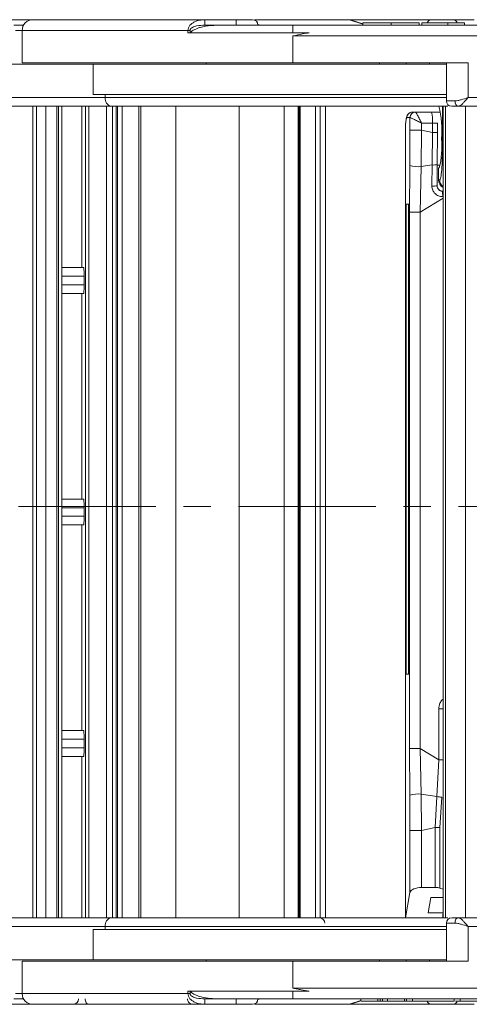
# Model space of a CAD drawing. Header units: millimetres. Extents: x 8853 to 11418, y 45 to 1005.
# Tile 6 of 256: x 9293 to 9334, y 263 to 354. Entities that reach past the tile are written whole.
import ezdxf

# ---------------------------------------------------------------- set-up
doc = ezdxf.new("R2010")
doc.units = ezdxf.units.MM
doc.linetypes.add('CENTERX2', pattern=[20.32, 12.7, -2.54, 2.54, -2.54])

msp = doc.modelspace()

# ---------------------------------------------------------------- linework, layer by layer
at = {"color": 7, "linetype": 'Continuous', "lineweight": 15}
for p, q in [((9293.742, 354.171), (9289.849, 354.171)), ((9308.867, 354.171), (9308.68, 354.171)), ((9309.805, 354.171), (9309.805, 353.671)), ((9312.699, 354.171), (9309.805, 354.171)), ((9312.699, 354.171), (9312.699, 353.671)), ((9314.374, 354.171), (9323.078, 354.171)), ((9314.374, 354.163), (9323.144, 354.163)), ((9330.644, 354.171), (9323.078, 354.171)), ((9323.144, 354.163), (9324.401, 353.765)), ((9324.401, 353.786), (9323.231, 354.146)), ((9334.68, 354.171), (9332.761, 354.171)), ((9292.16, 353.671), (9293.073, 353.671)), ((9292.311, 353.171), (9292.917, 353.171)), ((9292.917, 353.171), (9292.917, 350.171)), ((9308.234, 353.171), (9292.917, 353.171)), ((9308.234, 352.971), (9308.234, 353.171)), ((9308.234, 353.171), (9308.427, 353.171)), ((9308.427, 352.971), (9308.427, 353.171)), ((9309.805, 353.671), (9311.362, 353.671)), ((9314.981, 353.671), (9314.686, 353.736)), ((9358.849, 353.671), (9317.917, 353.671)), ((9317.917, 352.971), (9317.917, 353.671)), ((9324.401, 353.671), (9324.401, 353.871)), ((9327.007, 353.671), (9327.007, 353.871)), ((9329.596, 353.671), (9329.596, 353.871)), ((9329.825, 353.671), (9329.825, 353.871)), ((9332.228, 353.871), (9329.825, 353.871)), ((9332.228, 353.671), (9332.228, 353.871)), ((9333.787, 353.871), (9332.228, 353.871)), ((9333.787, 353.671), (9333.787, 353.871)), ((9319.433, 352.971), (9308.234, 352.971)), ((9317.917, 350.171), (9317.917, 352.671)), ((9317.917, 352.671), (9357.731, 352.671)), ((9288.926, 350.071), (9299.473, 350.071)), ((9292.917, 350.171), (9317.917, 350.171)), ((9299.473, 350.071), (9299.473, 347.271)), ((9332.102, 350.071), (9299.473, 350.071)), ((9309.917, 350.171), (9309.917, 350.071)), ((9317.917, 350.171), (9334.102, 350.171)), ((9325.917, 350.071), (9325.917, 350.171)), ((9328.381, 350.171), (9328.381, 350.071)), ((9330.543, 350.071), (9330.543, 350.171)), ((9332.102, 350.171), (9332.102, 346.671)), ((9334.102, 346.971), (9334.102, 350.171)), ((9300.6, 346.971), (9271.884, 346.971)), ((9299.473, 347.271), (9332.102, 347.271)), ((9300.6, 347.271), (9300.6, 346.971)), ((9332.102, 346.971), (9300.6, 346.971)), ((9373.917, 346.971), (9334.102, 346.971)), ((9301.154, 346.171), (9284.095, 346.171)), ((9293.918, 271.171), (9293.918, 346.171)), ((9294.245, 346.171), (9294.245, 271.171)), ((9295.109, 271.171), (9295.109, 346.171)), ((9296.126, 271.171), (9296.126, 346.171)), ((9296.288, 346.171), (9296.288, 271.171)), ((9296.576, 271.171), (9296.576, 346.171)), ((9298.43, 331.271), (9298.43, 346.171)), ((9298.774, 346.171), (9298.774, 271.171)), ((9299.086, 346.171), (9299.086, 271.171)), ((9300.717, 271.171), (9300.717, 346.171)), ((9301.274, 346.171), (9301.274, 271.171)), ((9301.611, 271.171), (9301.611, 346.171)), ((9301.733, 346.171), (9301.733, 271.171)), ((9302.156, 271.171), (9302.156, 346.171)), ((9303.696, 346.171), (9303.696, 271.171)), ((9303.887, 346.171), (9303.887, 271.171)), ((9307.124, 271.171), (9307.124, 346.171)), ((9312.976, 346.171), (9312.976, 271.171)), ((9317.124, 271.171), (9317.124, 346.171)), ((9318.4, 271.171), (9318.4, 346.171)), ((9318.512, 346.171), (9318.512, 271.171)), ((9318.595, 271.171), (9318.595, 346.171)), ((9320.027, 346.171), (9320.027, 271.171)), ((9320.451, 346.171), (9320.451, 271.171)), ((9320.925, 271.171), (9320.925, 346.171)), ((9331.75, 342.571), (9331.75, 346.171)), ((9331.794, 346.171), (9331.794, 271.171)), ((9331.797, 271.171), (9331.797, 346.171)), ((9331.81, 346.171), (9331.81, 271.171)), ((9332.035, 346.171), (9332.035, 271.171)), ((9332.036, 346.171), (9332.036, 271.171)), ((9332.902, 346.671), (9332.102, 346.671)), ((9341.764, 346.171), (9333.202, 346.171)), ((9333.868, 271.171), (9333.868, 346.171)), ((9328.743, 345.121), (9328.453, 345.121)), ((9328.743, 345.121), (9328.743, 343.956)), ((9329.242, 345.621), (9328.951, 345.621)), ((9330.737, 345.621), (9329.242, 345.621)), ((9331.558, 345.621), (9330.737, 345.621)), ((9328.337, 344.531), (9328.337, 271.171)), ((9328.34, 344.529), (9328.34, 271.171)), ((9329.821, 343.956), (9329.821, 344.621)), ((9329.821, 344.621), (9330.817, 344.621)), ((9330.817, 344.621), (9330.817, 343.739)), ((9330.817, 344.621), (9331.277, 344.621)), ((9331.277, 343.739), (9331.277, 344.621)), ((9328.729, 340.696), (9328.743, 343.956)), ((9328.743, 343.956), (9329.821, 343.956)), ((9329.783, 340.589), (9329.821, 343.956)), ((9330.817, 343.739), (9329.821, 343.956)), ((9330.796, 340.749), (9330.817, 343.739)), ((9331.277, 343.739), (9330.817, 343.739)), ((9331.264, 340.796), (9331.276, 343.739)), ((9331.75, 342.571), (9331.794, 342.571)), ((9328.71, 336.372), (9328.729, 340.696)), ((9329.697, 336.372), (9329.783, 340.589)), ((9329.783, 340.589), (9330.796, 340.749)), ((9330.796, 340.749), (9330.769, 338.799)), ((9331.253, 338.821), (9331.264, 340.796)), ((9331.535, 340.721), (9331.264, 340.721)), ((9331.37, 339.371), (9331.37, 340.471)), ((9331.443, 340.471), (9331.37, 340.471)), ((9331.37, 339.371), (9331.491, 339.371)), ((9331.794, 337.665), (9329.697, 336.372)), ((9331.794, 338.321), (9331.754, 338.321)), ((9328.405, 337.121), (9328.678, 337.121)), ((9328.405, 293.671), (9328.405, 337.121)), ((9328.678, 337.112), (9328.613, 337.115)), ((9328.613, 293.678), (9328.613, 337.115)), ((9328.678, 337.121), (9328.678, 293.671)), ((9328.678, 337.121), (9328.678, 293.671)), ((9328.71, 336.372), (9329.697, 336.372)), ((9328.71, 286.82), (9328.71, 336.372)), ((9329.697, 286.82), (9329.697, 336.372)), ((9298.602, 331.271), (9296.576, 331.271)), ((9296.576, 330.471), (9298.634, 330.471)), ((9298.634, 330.471), (9298.634, 329.671)), ((9298.634, 329.671), (9296.576, 329.671)), ((9296.576, 328.871), (9298.602, 328.871)), ((9298.43, 309.871), (9298.43, 328.871)), ((9298.602, 309.871), (9296.576, 309.871)), ((9296.576, 309.071), (9298.634, 309.071)), ((9298.634, 309.071), (9298.634, 308.271)), ((9298.634, 308.271), (9296.576, 308.271)), ((9296.576, 307.471), (9298.602, 307.471)), ((9298.43, 288.471), (9298.43, 307.471)), ((9328.678, 293.671), (9328.405, 293.671)), ((9328.613, 293.678), (9328.678, 293.68)), ((9331.399, 285.772), (9331.399, 290.471)), ((9331.399, 290.471), (9331.794, 290.471)), ((9298.602, 288.471), (9296.576, 288.471)), ((9296.576, 287.671), (9298.634, 287.671)), ((9298.634, 287.671), (9298.634, 286.871)), ((9298.634, 286.871), (9296.576, 286.871)), ((9328.729, 282.496), (9328.71, 286.82)), ((9328.71, 286.82), (9329.697, 286.82)), ((9329.783, 282.604), (9329.697, 286.82)), ((9329.697, 286.82), (9331.399, 285.772)), ((9296.576, 286.071), (9298.602, 286.071)), ((9298.43, 286.071), (9298.43, 271.171)), ((9331.399, 285.772), (9331.235, 282.375)), ((9331.399, 285.772), (9331.794, 285.772)), ((9328.743, 279.237), (9328.729, 282.496)), ((9329.821, 279.237), (9329.783, 282.604)), ((9331.235, 282.375), (9329.783, 282.604)), ((9331.074, 279.509), (9331.235, 282.375)), ((9331.506, 279.509), (9331.682, 282.303)), ((9329.821, 279.237), (9331.074, 279.509)), ((9331.074, 273.969), (9331.074, 279.509)), ((9331.074, 279.509), (9331.506, 279.509)), ((9331.506, 273.906), (9331.506, 279.509)), ((9328.743, 279.237), (9328.743, 273.503)), ((9328.743, 279.237), (9329.821, 279.237)), ((9329.821, 273.969), (9329.821, 279.237)), ((9329.821, 273.969), (9331.074, 273.969)), ((9328.34, 271.171), (9328.743, 273.503)), ((9330.656, 273.036), (9330.414, 271.638)), ((9331.794, 273.036), (9330.656, 273.036)), ((9331.794, 273.812), (9331.506, 273.906)), ((9330.414, 271.638), (9331.785, 271.638)), ((9331.794, 271.887), (9331.767, 271.171)), ((9331.77, 271.171), (9331.794, 271.799)), ((9271.884, 270.371), (9300.6, 270.371)), ((9288.035, 271.171), (9301.154, 271.171)), ((9300.6, 270.371), (9300.6, 270.071)), ((9300.6, 270.371), (9332.102, 270.371)), ((9332.102, 270.671), (9332.102, 267.171)), ((9332.902, 270.671), (9332.102, 270.671)), ((9333.202, 271.171), (9336.3, 271.171)), ((9334.102, 267.171), (9334.102, 270.371)), ((9334.102, 270.371), (9373.917, 270.371)), ((9299.473, 270.071), (9299.473, 267.271)), ((9332.102, 270.071), (9299.473, 270.071)), ((9299.473, 267.271), (9288.926, 267.271)), ((9292.917, 267.171), (9292.917, 264.171)), ((9317.917, 267.171), (9292.917, 267.171)), ((9299.473, 267.271), (9332.102, 267.271)), ((9309.917, 267.271), (9309.917, 267.171)), ((9317.917, 264.671), (9317.917, 267.171)), ((9317.917, 267.171), (9334.102, 267.171)), ((9325.917, 267.171), (9325.917, 267.271)), ((9328.381, 267.271), (9328.381, 267.171)), ((9330.543, 267.171), (9330.543, 267.271)), ((9292.917, 264.171), (9292.311, 264.171)), ((9292.917, 264.171), (9308.234, 264.171)), ((9308.234, 264.371), (9319.433, 264.371)), ((9308.234, 264.171), (9308.234, 264.371)), ((9308.427, 264.171), (9308.234, 264.171)), ((9308.427, 264.171), (9308.427, 264.371)), ((9357.731, 264.671), (9317.917, 264.671)), ((9317.917, 263.671), (9317.917, 264.371)), ((9289.95, 263.171), (9293.742, 263.171)), ((9293.068, 263.671), (9292.16, 263.671)), ((9308.68, 263.171), (9308.867, 263.171)), ((9311.362, 263.671), (9309.805, 263.671)), ((9309.805, 263.671), (9309.805, 263.171)), ((9309.805, 263.171), (9312.699, 263.171)), ((9312.699, 263.671), (9312.699, 263.171)), ((9323.144, 263.18), (9314.374, 263.18)), ((9323.078, 263.171), (9314.374, 263.171)), ((9314.686, 263.606), (9314.981, 263.671)), ((9317.917, 263.671), (9358.849, 263.671)), ((9323.078, 263.177), (9323.201, 263.191)), ((9323.14, 263.171), (9330.644, 263.171)), ((9324.206, 263.516), (9323.144, 263.18)), ((9323.231, 263.196), (9324.1, 263.464)), ((9324.206, 263.671), (9324.206, 263.471)), ((9325.765, 263.471), (9324.206, 263.471)), ((9325.765, 263.671), (9325.765, 263.471)), ((9325.986, 263.671), (9325.986, 263.471)), ((9326.216, 263.671), (9326.216, 263.471)), ((9326.515, 263.471), (9326.6, 263.471)), ((9326.674, 263.671), (9326.674, 263.471)), ((9326.674, 263.471), (9328.232, 263.471)), ((9328.232, 263.671), (9328.232, 263.471)), ((9328.232, 263.471), (9328.425, 263.471)), ((9328.425, 263.671), (9328.425, 263.471)), ((9328.425, 263.471), (9328.981, 263.471)), ((9328.981, 263.671), (9328.981, 263.471)), ((9328.981, 263.471), (9332.812, 263.471)), ((9332.761, 263.171), (9334.68, 263.171)), ((9332.812, 263.671), (9332.812, 263.471)), ((9333.367, 263.671), (9333.367, 263.471)), ((9333.367, 263.471), (9334.925, 263.471))]:
    msp.add_line(p, q, dxfattribs=at)
at = {"color": 1, "linetype": 'CENTERX2', "lineweight": 13}
msp.add_line((9894.553, 309.171), (9223.614, 309.171), dxfattribs=at)
at = {"color": 7, "linetype": 'Continuous', "lineweight": 15, "flags": 128}
for points in [[(9332.902, 346.671), (9332.908, 346.574), (9332.925, 346.48), (9332.953, 346.393), (9332.99, 346.318), (9333.035, 346.256), (9333.087, 346.209), (9333.144, 346.181), (9333.202, 346.171)], [(9332.902, 270.671), (9332.908, 270.769), (9332.925, 270.863), (9332.953, 270.949), (9332.99, 271.025), (9333.035, 271.087), (9333.087, 271.133), (9333.144, 271.162), (9333.202, 271.171)], [(9298.738, 263.671), (9298.745, 263.574), (9298.764, 263.48), (9298.794, 263.393), (9298.836, 263.318), (9298.886, 263.256), (9298.943, 263.209), (9299.005, 263.181), (9299.07, 263.171)]]:
    msp.add_lwpolyline(points, dxfattribs=at)
at = {"color": 7, "linetype": 'Continuous', "lineweight": 15}
for centre, radius, start, end in [((9293.917, 353.171), 1, 90, 180), ((9312.688, 353.908), 0.264, 75.35982, 89.95473), ((9314.199, 353.671), 0.5, 0, 90), ((9323.078, 353.908), 0.264, 75.35982, 89.95473), ((9330.698, 353.813), 0.362, 98.54452, 170.73081), ((9332.724, 353.782), 0.391, 13.15524, 84.50749), ((9301.304, 346.867), 0.712, 171.59757, 257.82162), ((9322.187, 343.916), 9.504, 355.50319, 13.7253), ((9332.602, 346.671), 0.5, 180, 270), ((9328.952, 345.122), 0.499, 90.09376, 180.09346), ((9329.242, 345.122), 0.499, 90.09376, 180.09346), ((9327.659, 344.87), 3.168, 355.50319, 13.7253), ((9323.134, 342.501), 8.553, 346.27471, 4.49681), ((9329.562, 343.65), 3.069, 254.24383, 274.12043), ((9330.929, 341.761), 1.022, 262.48721, 289.13297), ((9330.91, 340.963), 2.169, 266.28075, 279.10508), ((9332.171, 339.371), 0.8, 179.95651, 241.91993), ((9332.292, 339.371), 0.801, 179.97111, 231.51844), ((9322.34, 337.945), 9.422, 359.2343, 2.28916), ((9293.658, 330.671), 4.98, 357.70225, 6.92326), ((9293.658, 329.472), 4.98, 353.07674, 2.29775), ((9293.658, 309.271), 4.98, 357.70225, 6.92326), ((9293.658, 308.072), 4.98, 353.07674, 2.29775), ((9293.658, 287.871), 4.98, 357.70225, 6.92326), ((9293.658, 286.672), 4.98, 353.07674, 2.29775), ((9329.562, 279.543), 3.069, 85.87957, 105.75617), ((9330.409, 275.829), 6.598, 78.87567, 82.81031), ((9301.304, 270.475), 0.712, 102.17838, 188.40243), ((9320.374, 270.672), 0.499, 359.90538, 89.90506), ((9320.38, 270.671), 0.5, 0, 90), ((9332.602, 270.671), 0.5, 90, 180), ((9293.917, 264.171), 1, 180, 270), ((9297.625, 263.671), 0.5, 270, 0), ((9312.688, 263.435), 0.264, 270.04527, 284.64018), ((9314.199, 263.671), 0.5, 270, 0), ((9323.078, 263.435), 0.264, 270.04527, 284.64018), ((9330.698, 263.531), 0.364, 188.66109, 261.38708), ((9332.724, 263.56), 0.39, 275.47156, 346.58701)]:
    msp.add_arc(centre, radius, start, end, dxfattribs=at)
for centre, major_axis, ratio, start_param, end_param in [((9328.604, 337.114), (0.2, -0.007), 0.002815, 1.525005, 3.060894), ((9328.604, 293.678), (0.2, 0.007), 0.002815, 3.222291, 4.758181), ((9329.74, 273.503), (1, 0.048), 0.463949, 1.467743, 3.038539), ((9331.01, 273.596), (0.8, 0.038), 0.463949, 0.87974, 1.467743)]:
    msp.add_ellipse(centre, major_axis=major_axis, ratio=ratio, start_param=start_param, end_param=end_param, dxfattribs=at)
for points, knots in [([(9309.805, 354.171), (9308.716, 354.171), (9306.498, 354.171), (9303.43, 354.171), (9300.62, 354.171), (9298.205, 354.171), (9296.276, 354.171), (9294.907, 354.171), (9294.069, 354.171), (9293.967, 354.171), (9293.917, 354.171)], [0, 0, 0, 0, 0.119843, 0.244, 0.371208, 0.5, 0.628792, 0.756, 0.880157, 1, 1, 1, 1]), ([(9308.234, 353.171), (9308.243, 353.255), (9308.263, 353.431), (9308.406, 353.651), (9308.596, 353.831), (9308.888, 354.008), (9309.3, 354.145), (9309.636, 354.162), (9309.805, 354.171)], [0, 0, 0, 0, 0.11927, 0.249959, 0.367023, 0.500768, 0.749998, 1, 1, 1, 1]), ([(9314.199, 354.171), (9314.179, 354.171), (9314.148, 354.171), (9313.961, 354.171), (9313.768, 354.171), (9313.529, 354.171), (9313.179, 354.171), (9312.888, 354.171), (9312.699, 354.171)], [0, 0, 0, 0, 0.239443, 0.369607, 0.5, 0.630164, 0.760557, 1, 1, 1, 1]), ([(9323.201, 354.148), (9323.172, 354.159), (9323.133, 354.175), (9323.091, 354.168), (9323.08, 354.166)], [0, 0, 0, 0, 0.723879, 1, 1, 1, 1]), ([(9332.761, 354.171), (9332.621, 354.171), (9332.405, 354.171), (9332.033, 354.171), (9331.73, 354.171), (9331.423, 354.171), (9331.037, 354.171), (9330.798, 354.171), (9330.644, 354.171)], [0, 0, 0, 0, 0.239443, 0.369607, 0.5, 0.630164, 0.760557, 1, 1, 1, 1]), ([(9308.427, 353.171), (9308.428, 353.186), (9308.43, 353.217), (9308.453, 353.279), (9308.524, 353.373), (9308.719, 353.501), (9309.155, 353.643), (9309.545, 353.66), (9309.805, 353.671)], [0, 0, 0, 0, 0.028897, 0.058793, 0.126407, 0.25128, 0.501564, 1, 1, 1, 1]), ([(9311.362, 353.671), (9311.028, 353.664), (9310.357, 353.65), (9309.592, 353.53), (9309.081, 353.37), (9308.832, 353.262), (9308.612, 353.136), (9308.503, 353.027), (9308.448, 352.971)], [0, 0, 0, 0, 0.326733, 0.658002, 0.753357, 0.849627, 0.923603, 1, 1, 1, 1]), ([(9327.007, 353.871), (9326.873, 353.871), (9326.405, 353.871), (9325.702, 353.871), (9325.03, 353.871), (9324.592, 353.871), (9324.419, 353.871), (9324.406, 353.871), (9324.401, 353.871)], [0, 0, 0, 0, 0.097263, 0.341984, 0.513045, 0.684302, 0.89238, 1, 1, 1, 1]), ([(9329.596, 353.871), (9329.592, 353.871), (9329.581, 353.871), (9329.435, 353.871), (9329.038, 353.871), (9328.469, 353.871), (9327.766, 353.871), (9327.268, 353.871), (9327.007, 353.871)], [0, 0, 0, 0, 0.096905, 0.2925, 0.46579, 0.639193, 0.810645, 1, 1, 1, 1]), ([(9317.917, 352.671), (9317.927, 352.673), (9318.228, 352.734), (9318.734, 352.835), (9319.229, 352.931), (9319.433, 352.971)], [0, 0, 0, 0, 0.02044, 0.595757, 1, 1, 1, 1]), ([(9332.902, 346.671), (9332.994, 346.678), (9333.177, 346.691), (9333.578, 346.797), (9333.892, 346.902), (9334.102, 346.971)], [0, 0, 0, 0, 0.250684, 0.500439, 1, 1, 1, 1]), ([(9334.102, 346.971), (9334.005, 346.855), (9333.839, 346.656), (9333.595, 346.398), (9333.383, 346.212), (9333.26, 346.184), (9333.202, 346.171)], [0, 0, 0, 0, 0.29279, 0.50087, 0.765403, 1, 1, 1, 1]), ([(9332.252, 346.171), (9332.178, 346.171), (9330.928, 346.171), (9328.668, 346.171), (9325.721, 346.171), (9322.544, 346.171), (9318.409, 346.171), (9314.254, 346.171), (9311.049, 346.171), (9308.038, 346.171), (9304.576, 346.171), (9302.272, 346.171), (9301.154, 346.171)], [0, 0, 0, 0, 0.0087204, 0.1472318, 0.2194516, 0.2916869, 0.4390184, 0.5863499, 0.6585697, 0.730805, 0.8693165, 1, 1, 1, 1]), ([(9301.657, 346.171), (9301.689, 346.171), (9301.726, 346.171), (9301.383, 346.171), (9301.329, 346.171)], [0, 0, 0, 0, 0.842779, 1, 1, 1, 1]), ([(9332.602, 346.171), (9332.609, 346.171), (9332.624, 346.171), (9332.75, 346.171), (9332.937, 346.171), (9333.114, 346.171), (9333.202, 346.171)], [0, 0, 0, 0, 0.250098, 0.500005, 0.750098, 1, 1, 1, 1]), ([(9328.948, 345.619), (9328.944, 345.62), (9328.874, 345.632), (9328.738, 345.584), (9328.582, 345.481), (9328.448, 345.289), (9328.412, 345.134), (9328.374, 344.925), (9328.351, 344.721), (9328.34, 344.562), (9328.336, 344.511)], [0, 0, 0, 0, 0.005437, 0.107943, 0.203448, 0.297153, 0.516306, 0.702464, 0.90467, 1, 1, 1, 1]), ([(9328.34, 344.529), (9328.348, 344.617), (9328.363, 344.794), (9328.391, 344.977), (9328.421, 345.099), (9328.442, 345.114), (9328.453, 345.121)], [0, 0, 0, 0, 0.250088, 0.500004, 0.750088, 1, 1, 1, 1]), ([(9328.743, 345.121), (9328.752, 345.119), (9328.769, 345.116), (9328.841, 345.087), (9328.948, 345.041), (9329.138, 344.954), (9329.437, 344.812), (9329.695, 344.684), (9329.821, 344.621)], [0, 0, 0, 0, 0.113502, 0.231265, 0.354221, 0.483186, 0.74826, 1, 1, 1, 1]), ([(9329.242, 345.621), (9329.249, 345.618), (9329.263, 345.611), (9329.307, 345.553), (9329.367, 345.461), (9329.47, 345.287), (9329.627, 345.003), (9329.757, 344.746), (9329.821, 344.621)], [0, 0, 0, 0, 0.113494, 0.231255, 0.354213, 0.483186, 0.748259, 1, 1, 1, 1]), ([(9330.769, 338.799), (9330.772, 338.734), (9330.778, 338.605), (9330.835, 338.419), (9330.926, 338.247), (9331.091, 338.049), (9331.37, 337.86), (9331.63, 337.833), (9331.761, 337.819)], [0, 0, 0, 0, 0.1247973, 0.2495507, 0.3740972, 0.4988899, 0.7483525, 1, 1, 1, 1]), ([(9331.755, 338.313), (9331.689, 338.321), (9331.556, 338.337), (9331.389, 338.454), (9331.273, 338.62), (9331.257, 338.751), (9331.25, 338.816)], [0, 0, 0, 0, 0.252422, 0.502287, 0.750637, 1, 1, 1, 1]), ([(9331.754, 338.321), (9331.714, 338.324), (9331.639, 338.329), (9331.515, 338.375), (9331.385, 338.465), (9331.297, 338.596), (9331.258, 338.722), (9331.255, 338.788), (9331.253, 338.821)], [0, 0, 0, 0, 0.15295, 0.287385, 0.500006, 0.746539, 0.87247, 1, 1, 1, 1]), ([(9331.399, 290.471), (9331.407, 290.574), (9331.423, 290.783), (9331.546, 291.109), (9331.706, 291.286), (9331.794, 291.384)], [0, 0, 0, 0, 0.302335, 0.616038, 1, 1, 1, 1]), ([(9301.154, 271.171), (9302.272, 271.171), (9304.576, 271.171), (9308.037, 271.171), (9311.049, 271.171), (9314.254, 271.171), (9318.409, 271.171), (9322.544, 271.171), (9325.72, 271.171), (9328.668, 271.171), (9330.928, 271.171), (9332.178, 271.171), (9332.252, 271.171)], [0, 0, 0, 0, 0.130684, 0.269195, 0.341415, 0.41365, 0.560982, 0.708313, 0.780533, 0.852768, 0.99128, 1, 1, 1, 1]), ([(9301.329, 271.171), (9301.383, 271.171), (9301.726, 271.171), (9301.689, 271.171), (9301.657, 271.171)], [0, 0, 0, 0, 0.157221, 1, 1, 1, 1]), ([(9333.202, 271.171), (9333.114, 271.171), (9332.937, 271.171), (9332.75, 271.171), (9332.624, 271.171), (9332.609, 271.171), (9332.602, 271.171)], [0, 0, 0, 0, 0.250098, 0.500005, 0.750098, 1, 1, 1, 1]), ([(9332.902, 270.671), (9332.994, 270.665), (9333.177, 270.651), (9333.578, 270.546), (9333.892, 270.441), (9334.102, 270.371)], [0, 0, 0, 0, 0.2506839, 0.5004386, 1, 1, 1, 1]), ([(9333.202, 271.171), (9333.26, 271.158), (9333.383, 271.131), (9333.595, 270.945), (9333.839, 270.687), (9334.005, 270.488), (9334.102, 270.371)], [0, 0, 0, 0, 0.234585, 0.49913, 0.707189, 1, 1, 1, 1]), ([(9309.805, 263.171), (9309.636, 263.18), (9309.3, 263.198), (9308.889, 263.334), (9308.596, 263.512), (9308.406, 263.691), (9308.263, 263.911), (9308.243, 264.087), (9308.234, 264.171)], [0, 0, 0, 0, 0.250002, 0.499232, 0.632954, 0.75004, 0.88072, 1, 1, 1, 1]), ([(9309.805, 263.671), (9309.545, 263.683), (9309.155, 263.7), (9308.719, 263.841), (9308.524, 263.97), (9308.453, 264.063), (9308.43, 264.126), (9308.428, 264.156), (9308.427, 264.171)], [0, 0, 0, 0, 0.498425, 0.748704, 0.873574, 0.94108, 0.971006, 1, 1, 1, 1]), ([(9308.448, 264.371), (9308.495, 264.323), (9308.59, 264.225), (9308.843, 264.069), (9309.208, 263.922), (9309.794, 263.778), (9310.516, 263.686), (9311.079, 263.676), (9311.362, 263.671)], [0, 0, 0, 0, 0.065491, 0.133589, 0.289109, 0.448973, 0.722973, 1, 1, 1, 1]), ([(9319.433, 264.371), (9319.186, 264.42), (9318.815, 264.492), (9318.319, 264.591), (9318.061, 264.642), (9317.927, 264.669), (9317.917, 264.671)], [0, 0, 0, 0, 0.489561, 0.734535, 0.979561, 1, 1, 1, 1]), ([(9293.917, 263.171), (9293.967, 263.171), (9294.069, 263.171), (9294.907, 263.171), (9296.276, 263.171), (9298.205, 263.171), (9300.62, 263.171), (9303.43, 263.171), (9306.498, 263.171), (9308.716, 263.171), (9309.805, 263.171)], [0, 0, 0, 0, 0.1198431, 0.2439998, 0.3712085, 0.5, 0.6287915, 0.7560002, 0.8801569, 1, 1, 1, 1]), ([(9308.68, 263.171), (9308.62, 263.177), (9308.502, 263.19), (9308.348, 263.288), (9308.241, 263.43), (9308.197, 263.567), (9308.194, 263.647), (9308.193, 263.671)], [0, 0, 0, 0, 0.238951, 0.478398, 0.703727, 0.911587, 1, 1, 1, 1]), ([(9312.699, 263.171), (9312.888, 263.171), (9313.179, 263.171), (9313.529, 263.171), (9313.767, 263.171), (9313.961, 263.171), (9314.148, 263.171), (9314.179, 263.171), (9314.199, 263.171)], [0, 0, 0, 0, 0.2394429, 0.3696073, 0.4999999, 0.6301644, 0.7605571, 1, 1, 1, 1]), ([(9325.986, 263.471), (9325.94, 263.471), (9325.848, 263.471), (9325.79, 263.471), (9325.77, 263.471), (9325.766, 263.471), (9325.765, 263.471)], [0, 0, 0, 0, 0.243238, 0.486568, 0.742114, 1, 1, 1, 1]), ([(9326.216, 263.471), (9326.187, 263.471), (9326.136, 263.471), (9326.061, 263.471), (9326.014, 263.471), (9325.99, 263.471), (9325.986, 263.471)], [0, 0, 0, 0, 0.364246, 0.622323, 0.945339, 1, 1, 1, 1]), ([(9326.674, 263.471), (9326.67, 263.471), (9326.665, 263.471), (9326.607, 263.471), (9326.532, 263.471), (9326.434, 263.471), (9326.325, 263.471), (9326.251, 263.471), (9326.216, 263.471)], [0, 0, 0, 0, 0.3727162, 0.5486281, 0.6836918, 0.7935027, 0.903383, 1, 1, 1, 1]), ([(9326.295, 263.471), (9326.326, 263.471), (9326.397, 263.471), (9326.472, 263.471), (9326.515, 263.471)], [0, 0, 0, 0, 0.430341, 1, 1, 1, 1]), ([(9330.644, 263.171), (9330.798, 263.171), (9331.037, 263.171), (9331.422, 263.171), (9331.729, 263.171), (9332.033, 263.171), (9332.405, 263.171), (9332.621, 263.171), (9332.761, 263.171)], [0, 0, 0, 0, 0.2394429, 0.3696073, 0.4999999, 0.6301644, 0.7605571, 1, 1, 1, 1]), ([(9332.95, 263.471), (9332.997, 263.471), (9333.15, 263.471), (9333.258, 263.471), (9333.333, 263.471)], [0, 0, 0, 0, 0.3032154, 1, 1, 1, 1])]:
    msp.add_open_spline(points, degree=3, knots=knots, dxfattribs=at)
for points in [[(9311.362, 353.671), (9312.439, 353.671), (9314.592, 353.671), (9316.808, 353.671), (9317.917, 353.671)], [(9331.491, 339.371), (9331.525, 339.419), (9331.593, 339.516), (9331.678, 340.256), (9331.738, 341.313), (9331.746, 342.152), (9331.75, 342.571)], [(9317.917, 263.671), (9316.808, 263.671), (9314.592, 263.671), (9312.439, 263.671), (9311.362, 263.671)]]:
    msp.add_open_spline(points, degree=3, dxfattribs=at)

doc.saveas('drawing.dxf')
